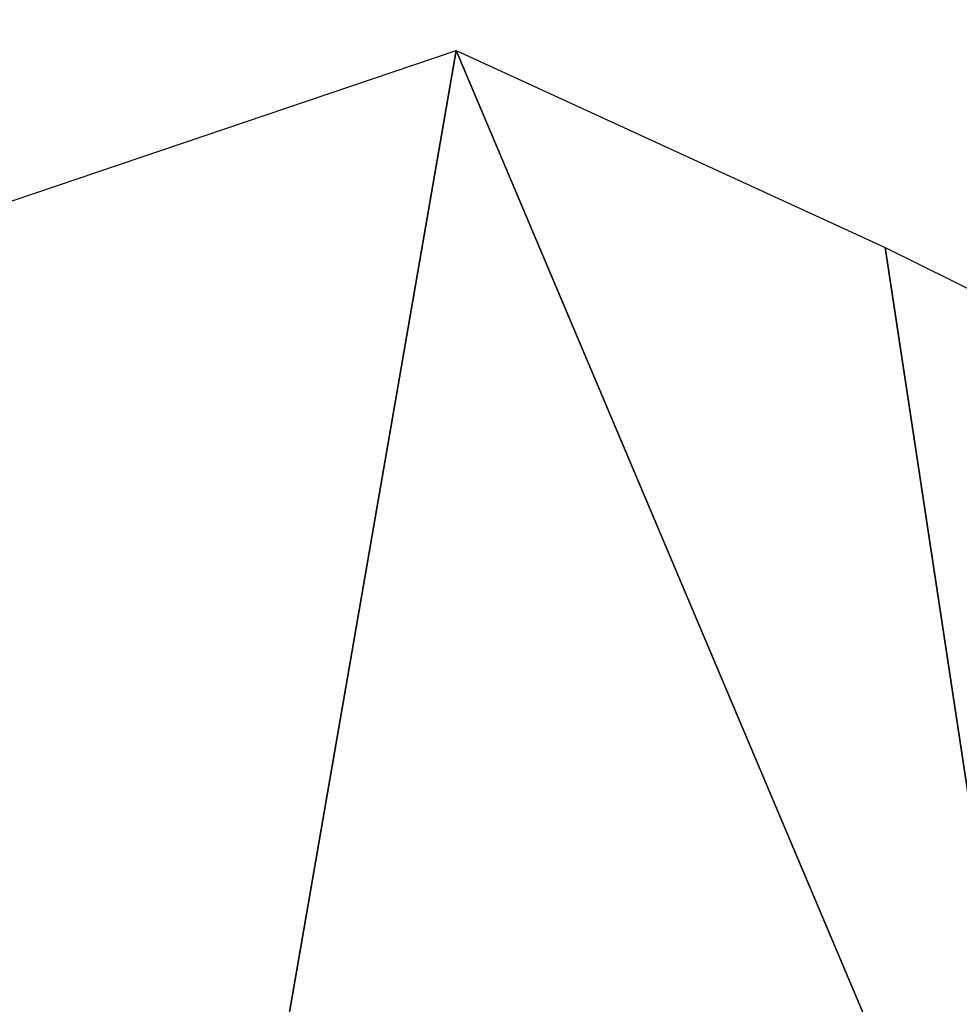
# Model space of a CAD drawing. Header units: millimetres. Extents: x -205 to 240, y -204 to 204.
# Tile 144 of 256: x -150.188 to -149.295, y -62.649 to -61.712. Entities that reach past the tile are written whole.
import ezdxf

# ---------------------------------------------------------------- set-up
doc = ezdxf.new("R2010")
doc.units = ezdxf.units.MM
doc.header["$MEASUREMENT"] = 0
doc.layers.add('Default', color=7, linetype='Continuous', true_color=0x000000)

msp = doc.modelspace()

# ---------------------------------------------------------------- meshes
at = {"layer": 'Default'}
mesh = msp.add_polyface(dxfattribs=at)
corners = [(-122.72727, 25, -4), (-139.90126, 0, -4), (-122.72727, -25, -4), (-150, 0, -4), (-148.92383, -17.93586, -4), (-143.74225, -1.59099, -4), (-140.56027, -1.59099, -4), (-141.32304, -2.09202, -4), (-142.97948, -2.09202, -4), (-142.15126, -2.25, -4), (-115.85, -17.75, -4), (-115.79032, -17.43712, -4), (-140.05923, -0.82821, -4), (-115.79032, -18.06288, -4), (-115.60104, -17.14896, -4), (-114.68712, -16.95968, -4), (-96.06942, 0, -4), (-115, -16.9, -4), (-95.41041, -1.59099, -4), (-95.91145, -0.82821, -4), (-114.39896, -17.14896, -4), (-94.64763, -2.09202, -4), (-114.20968, -17.43712, -4), (-114.15, -17.75, -4), (-95.45454, -25, -4), (-114.20968, -18.06288, -4), (-114.68712, -18.54032, -4), (-115.60104, -18.35104, -4), (-115.85, -28.25, -4), (-115.79032, -27.93712, -4), (-115.60104, -27.64896, -4), (-115.31288, -27.45968, -4), (-115, -18.6, -4), (-115.31288, -18.54032, -4), (-145.6116, -36.01751, -4), (-115.60104, -28.85104, -4), (-140.00958, -53.82674, -4), (-115.79032, -28.56288, -4), (-124.70766, -57.75, -4), (-115.31288, -29.04032, -4), (-115, -27.4, -4), (-114.39896, -18.35104, -4), (-114.68712, -27.45968, -4), (-114.39896, -27.64896, -4), (-114.20968, -27.93712, -4), (-114.39896, -28.85104, -4), (-114.68712, -29.04032, -4), (-123.87945, -57.90798, -4), (-115, -29.1, -4), (-114.15, -28.25, -4), (-114.20968, -28.56288, -4), (-123.11667, -58.40901, -4), (-122.61563, -59.17179, -4), (-95.45454, -75, -4)]
mesh.append_faces([[corners[k] for k in face] for face in [(0, 1, 2, 2), (3, 4, 5, 5), (6, 7, 2, 2), (4, 8, 5, 5), (7, 4, 2, 2), (8, 4, 9, 9), (7, 9, 4, 4), (2, 10, 11, 11), (2, 12, 6, 6), (10, 2, 13, 13), (2, 1, 12, 12), (11, 14, 2, 2), (15, 16, 17, 17), (18, 19, 20, 20), (20, 19, 15, 15), (21, 18, 22, 22), (22, 23, 24, 24), (23, 25, 24, 24), (22, 18, 20, 20), (2, 24, 26, 26), (27, 13, 2, 2), (28, 29, 2, 2), (30, 2, 29, 29), (30, 31, 2, 2), (32, 33, 2, 2), (26, 32, 2, 2), (2, 4, 34, 34), (35, 34, 36, 36), (28, 2, 37, 37), (35, 37, 2, 2), (38, 35, 36, 36), (2, 34, 35, 35), (35, 38, 39, 39), (33, 27, 2, 2), (24, 2, 40, 40), (26, 24, 41, 41), (2, 31, 40, 40), (40, 42, 24, 24), (24, 43, 44, 44), (43, 24, 42, 42), (41, 24, 25, 25), (45, 46, 24, 24), (39, 47, 48, 48), (24, 44, 49, 49), (24, 49, 50, 50), (24, 50, 45, 45), (46, 48, 51, 51), (48, 47, 51, 51), (52, 46, 51, 51), (52, 53, 24, 24), (47, 39, 38, 38), (52, 24, 46, 46)]])
mesh = msp.add_polyface(dxfattribs=at)
corners = [(-147.32388, -64.6629, 61.99999), (-149.77336, -61.74101, -33.00001), (-149.36513, -61.92832, -24.24508), (-148.94807, -62.13496, -15.49394), (-148.52084, -62.36525, -6.74555), (-148.30241, -62.49107, -2.37221), (-148.0799, -62.62551, 1.99998), (-147.49997, -62.66608, 1.99998), (-147.38568, -63.65216, 32.00315), (-147.34621, -64.15322, 47.0032), (-147.33203, -64.40684, 54.50225), (-148.21742, -64.52342, 61.99998), (-149.49437, -64.80988, 61.99998), (-150.62561, -65.51183, 61.99998), (-151.27982, -66.42367, 61.99998), (-151.28008, -66.42441, 61.99998), (-151.56932, -66.14182, 50.1286), (-151.84523, -65.85236, 38.25484), (-152.37538, -65.26776, 14.50055), (-152.63269, -64.9736, 2.6285), (-152.88435, -64.67551, -9.24968), (-153.37285, -64.07053, -33.00003), (-152.63863, -63.28462, -33.00003), (-151.68144, -62.56711, -33.00002), (-150.63425, -62.03249, -33.00002), (-151.63213, -64.39827, 14.49997), (-150.0643, -63.42132, 14.49997), (-149.18102, -63.14184, 14.49997), (-148.26486, -63.02326, 14.49997)]
mesh.append_faces([[corners[k] for k in face] for face in [(22, 20, 21, 21), (25, 19, 20, 20), (25, 22, 23, 23), (24, 26, 23, 23), (25, 23, 26, 26), (20, 22, 25, 25), (18, 19, 25, 25), (14, 15, 16, 16), (13, 14, 16, 16), (18, 25, 13, 13), (26, 13, 25, 25), (16, 17, 13, 13), (18, 13, 17, 17), (13, 26, 12, 12), (26, 24, 1, 1), (27, 2, 3, 3), (27, 1, 2, 2), (28, 4, 5, 5), (28, 6, 7, 7), (28, 5, 6, 6), (27, 3, 4, 4), (11, 27, 28, 28), (4, 28, 27, 27), (27, 11, 12, 12), (11, 28, 8, 8), (27, 12, 26, 26), (11, 8, 9, 9), (11, 10, 0, 0), (11, 9, 10, 10), (8, 28, 7, 7), (1, 27, 26, 26)]])

doc.saveas('drawing.dxf')
